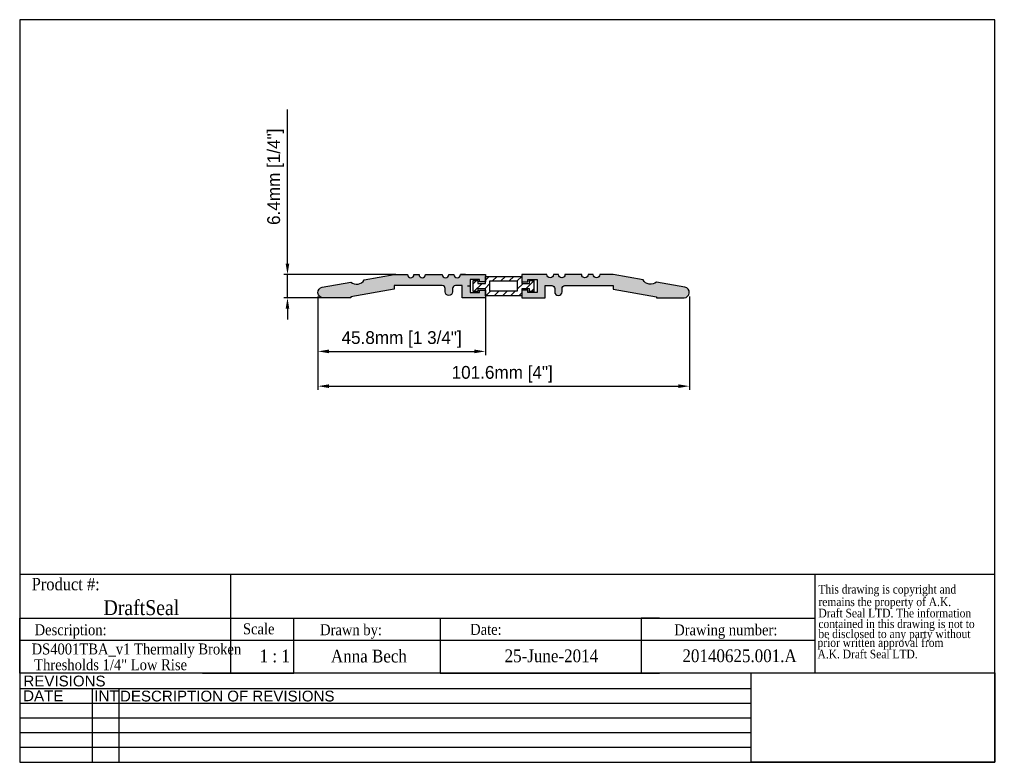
# Model space of a CAD drawing. Header units: millimetres. Extents: x 4407 to 4677, y 2276 to 2479.
import ezdxf
from ezdxf.enums import TextEntityAlignment as Align

# ---------------------------------------------------------------- set-up
doc = ezdxf.new("R2010")
doc.units = ezdxf.units.MM
doc.layers.add('AM_5', color=3, linetype='Continuous', lineweight=25)
doc.layers.add('BORDER', color=7, linetype='Continuous', lineweight=25)
doc.layers.add('FRAME', color=7, linetype='Continuous')
doc.styles.add('DS GROUP', font='arial.ttf')
doc.styles.add('TAG', font='GARA.TTF')
doc.dimstyles.new('AM_ISO$0', dxfattribs={"dimtxt": 1.5, "dimasz": 1.5, "dimexe": 1, "dimexo": 1, "dimgap": 1.5, "dimtad": 1, "dimdec": 0, "dimdsep": 46, "dimtxsty": 'Standard', "dimcen": 0, "dimclrd": 256, "dimclre": 256, "dimclrt": 2, "dimadec": 0, "dimazin": 2, "dimtp": 0.1, "dimtm": 0.1, "dimtfac": 0.71, "dimtdec": 0, "dimtmove": 0, "dimatfit": 3, "dimfxl": 1, "dimlwd": -1, "dimlwe": -1, "dimarcsym": 1})
picture_1 = doc.add_image_def('image1.bmp', size_in_pixel=(901, 331))

# ---------------------------------------------------------------- blocks, each defined once
blk = doc.blocks.new('A$C08671A0E')
at = {"layer": 'FRAME', "style": 'TAG'}
for s, p in [('This drawing is copyright and', (14.8, -52.3)), ('remains the property of A.K.', (14.8, -101.5)), ('Draft Seal LTD. The information', (14.8, -145.7)), ('contained in this drawing is not to  ', (14.8, -187.4)), ('be disclosed to any party without ', (14.8, -226.7)), (' prior written approval from', (0, -261.2)), (' A.K. Draft Seal LTD.', (0, -306.1))]:
    blk.add_text(s, height=33.819, dxfattribs=at).set_placement(p)
blk = doc.blocks.new('*D4')
at = {"layer": 'AM_5', "linetype": 'ByBlock', "transparency": 16777216}
for p, q in [((4488.93, 2403.43), (4488.93, 2387.43)), ((4534.73, 2403.61), (4534.73, 2387.43)), ((4491.93, 2388.43), (4531.73, 2388.43))]:
    blk.add_line(p, q, dxfattribs=at)
at = {"layer": 'AM_5', "transparency": 16777216}
for points in [[(4491.93, 2388.93), (4491.93, 2387.93), (4488.93, 2388.43)], [(4531.73, 2388.93), (4531.73, 2387.93), (4534.73, 2388.43)]]:
    blk.add_solid(points, dxfattribs=at)
at = {"layer": 'Defpoints', "color": 0, "transparency": 16777216}
for p in [(4488.93, 2404.43), (4534.73, 2404.61), (4534.73, 2388.43)]:
    blk.add_point(p, dxfattribs=at)
at = {"layer": 'AM_5', "color": 7, "transparency": 16777216, "insert": (4511.83, 2391.68), "char_height": 3.5, "attachment_point": 5}
blk.add_mtext('45.8mm [1 3/4"]', dxfattribs=at)
blk = doc.blocks.new('*D5')
at = {"layer": 'AM_5', "linetype": 'ByBlock', "transparency": 16777216}
for p, q in [((4488.93, 2403.43), (4488.93, 2377.91)), ((4590.53, 2403.46), (4590.53, 2377.91)), ((4491.93, 2378.91), (4587.53, 2378.91))]:
    blk.add_line(p, q, dxfattribs=at)
at = {"layer": 'AM_5', "transparency": 16777216}
for points in [[(4491.93, 2379.41), (4491.93, 2378.41), (4488.93, 2378.91)], [(4587.53, 2379.41), (4587.53, 2378.41), (4590.53, 2378.91)]]:
    blk.add_solid(points, dxfattribs=at)
at = {"layer": 'Defpoints', "color": 0, "transparency": 16777216}
for p in [(4488.93, 2404.43), (4590.53, 2404.46), (4590.53, 2378.91)]:
    blk.add_point(p, dxfattribs=at)
at = {"layer": 'AM_5', "color": 7, "transparency": 16777216, "insert": (4539.34, 2382.16), "char_height": 3.5, "attachment_point": 5}
blk.add_mtext('101.6mm [4"]', dxfattribs=at)
blk = doc.blocks.new('*D6')
at = {"layer": 'AM_5', "linetype": 'ByBlock', "transparency": 16777216}
for p, q in [((4480.6, 2412.46), (4480.6, 2454.62)), ((4510.28, 2409.46), (4479.6, 2409.46)), ((4480.6, 2403.11), (4480.6, 2409.46)), ((4490.88, 2403.11), (4479.6, 2403.11)), ((4480.6, 2400.11), (4480.6, 2397.11))]:
    blk.add_line(p, q, dxfattribs=at)
at = {"layer": 'AM_5', "transparency": 16777216}
for points in [[(4480.1, 2412.46), (4481.1, 2412.46), (4480.6, 2409.46)], [(4480.1, 2400.11), (4481.1, 2400.11), (4480.6, 2403.11)]]:
    blk.add_solid(points, dxfattribs=at)
at = {"layer": 'Defpoints', "color": 0, "transparency": 16777216}
for p in [(4480.6, 2409.46), (4511.28, 2409.46), (4491.88, 2403.11)]:
    blk.add_point(p, dxfattribs=at)
at = {"layer": 'AM_5', "color": 7, "transparency": 16777216, "insert": (4477.35, 2436.21), "char_height": 3.5, "attachment_point": 5, "rotation": 90}
blk.add_mtext('6.4mm [1/4"]', dxfattribs=at)

msp = doc.modelspace()

# ---------------------------------------------------------------- hatches: boundary and pattern name
h = msp.add_hatch()
h.set_pattern_fill('ANSI31', color=256, scale=0.5)
h.set_pattern_definition([(45, (-142.8873, 985.6629), (-1.122532, 1.122532), [])])
h.paths.add_polyline_path([(4534.73, 2408.96), (4534.73, 2407.03), (4532.7, 2407.03), (4532.7, 2407.78), (4531.43, 2407.78), (4531.43, 2404.78), (4532.7, 2404.78), (4532.7, 2405.53), (4534.73, 2405.53), (4534.73, 2403.61), (4544.73, 2403.61), (4544.73, 2405.53), (4546.76, 2405.53), (4546.76, 2404.78), (4548.03, 2404.78), (4548.03, 2407.78), (4546.76, 2407.78), (4546.76, 2407.03), (4544.73, 2407.03), (4544.73, 2408.96)])
h.paths.add_polyline_path([(4536, 2407.69), (4543.46, 2407.69), (4543.46, 2404.88), (4536, 2404.88)], flags=16)
at = {"layer": 'BORDER'}
h = msp.add_hatch(color=255, dxfattribs=at)
h.dxf.hatch_style = 1
h.paths.add_polyline_path([(4530.54, 2408.06), (4533.14, 2408.06), (4533.14, 2407.43), (4534.73, 2407.43), (4534.73, 2409.46), (4527.91, 2409.46, -1), (4526.13, 2409.46), (4524.73, 2409.46, -1), (4522.95, 2409.46), (4518.38, 2409.46, -1), (4516.6, 2409.46), (4515.2, 2409.46, -1), (4513.42, 2409.46), (4509.78, 2409.46), (4501.58, 2408.01, -0.479556), (4497.93, 2407.37), (4490.13, 2405.99, 0.916331), (4490.38, 2403.11), (4497.93, 2403.11), (4497.93, 2403.38), (4509.78, 2405.47), (4509.78, 2406.41), (4522.95, 2406.41, -0.414214), (4523.75, 2405.61), (4523.75, 2404.73, 1), (4525.75, 2404.73), (4525.75, 2405.61, -0.414214), (4526.55, 2406.41), (4528.38, 2406.41), (4528.38, 2403.11), (4534.73, 2403.11), (4534.73, 2405.14), (4533.14, 2405.14), (4533.14, 2404.5), (4530.54, 2404.5)])
h.paths.add_polyline_path([(4569.68, 2409.46), (4566.04, 2409.46, -1), (4564.26, 2409.46), (4562.86, 2409.46, -1), (4561.08, 2409.46), (4556.51, 2409.46, -1), (4554.73, 2409.46), (4553.33, 2409.46, -1), (4551.55, 2409.46), (4544.73, 2409.46), (4544.73, 2407.43), (4546.32, 2407.43), (4546.32, 2408.06), (4548.92, 2408.06), (4548.92, 2404.5), (4546.32, 2404.5), (4546.32, 2405.14), (4544.73, 2405.14), (4544.73, 2403.11), (4551.08, 2403.11), (4551.08, 2406.41), (4552.9, 2406.41, -0.414214), (4553.7, 2405.61), (4553.7, 2404.73, 1), (4555.7, 2404.73), (4555.7, 2405.61, -0.414214), (4556.5, 2406.41), (4569.68, 2406.41), (4569.68, 2405.47), (4581.53, 2403.38), (4581.53, 2403.11), (4589.08, 2403.11, 0.916331), (4589.33, 2405.99), (4581.53, 2407.37, -0.479556), (4577.87, 2408.01)])

# ---------------------------------------------------------------- linework, layer by layer
for p, q in [((4488.93, 2403.11), (4488.93, 2403.11)), ((4407.35, 2327.47), (4624.81, 2327.47)), ((4464.98, 2327.47), (4464.98, 2315.42)), ((4624.81, 2327.47), (4624.81, 2300.42)), ((4407.35, 2300.42), (4407.35, 2315.42)), ((4407.35, 2315.42), (4624.81, 2315.42)), ((4407.35, 2315.42), (4407.35, 2310.42)), ((4407.35, 2315.42), (4407.35, 2309.42)), ((4407.35, 2315.42), (4457.35, 2315.42)), ((4464.98, 2315.42), (4464.98, 2300.42)), ((4482.35, 2300.42), (4482.35, 2315.42)), ((4482.35, 2315.42), (4522.35, 2315.42)), ((4522.35, 2315.42), (4522.35, 2300.42)), ((4582.35, 2315.42), (4577.35, 2315.42)), ((4577.35, 2315.42), (4577.35, 2300.42)), ((4407.35, 2309.42), (4407.35, 2310.92)), ((4407.35, 2309.42), (4624.81, 2309.42)), ((4407.35, 2300.42), (4407.35, 2303.42)), ((4457.35, 2300.42), (4482.35, 2300.42)), ((4522.35, 2300.42), (4582.35, 2300.42))]:
    msp.add_line(p, q)
msp.add_lwpolyline([(4529.31, 2409.46), (4527.91, 2409.46), (4534.73, 2409.46), (4534.73, 2407.43), (4533.14, 2407.43), (4533.14, 2408.06), (4530.54, 2408.06), (4530.54, 2404.5), (4533.14, 2404.5), (4533.14, 2405.14), (4534.73, 2405.14), (4534.73, 2403.11), (4534.73, 2403.11), (4528.38, 2403.11), (4528.38, 2406.41), (4526.55, 2406.41, 0.414214), (4525.75, 2405.61), (4525.75, 2404.73, -1), (4523.75, 2404.73), (4523.75, 2405.61, 0.414214), (4522.95, 2406.41), (4509.78, 2406.41), (4509.78, 2405.47), (4497.93, 2403.38), (4497.93, 2403.11), (4490.38, 2403.11, -0.916331), (4490.13, 2405.99), (4497.93, 2407.37, 0.479556), (4501.58, 2408.01), (4509.78, 2409.46), (4513.42, 2409.46, 1), (4515.2, 2409.46), (4516.6, 2409.46, 1), (4518.38, 2409.46), (4522.95, 2409.46, 1), (4524.73, 2409.46), (4526.13, 2409.46, 1), (4527.91, 2409.46)], format="xyb")
at = {"color": 2}
for points in [[(4546.76, 2405.53), (4544.73, 2405.53), (4544.73, 2403.61), (4534.73, 2403.61), (4534.73, 2405.53), (4532.7, 2405.53), (4532.7, 2404.78), (4531.43, 2404.78), (4531.43, 2407.78), (4532.7, 2407.78), (4532.7, 2407.03), (4534.73, 2407.03), (4534.73, 2408.96), (4544.73, 2408.96), (4544.73, 2407.03), (4546.76, 2407.03), (4546.76, 2407.78), (4548.03, 2407.78), (4548.03, 2404.78), (4546.76, 2404.78)], [(4536, 2407.69), (4543.46, 2407.69), (4543.46, 2404.88), (4536, 2404.88)]]:
    msp.add_lwpolyline(points, close=True, dxfattribs=at)
at = {"color": 1}
msp.add_lwpolyline([(4589.33, 2405.99), (4581.53, 2407.37, -0.479556), (4577.87, 2408.01), (4569.68, 2409.46), (4566.04, 2409.46, -1), (4564.26, 2409.46), (4562.86, 2409.46, -1), (4561.08, 2409.46), (4556.51, 2409.46, -1), (4554.73, 2409.46), (4553.33, 2409.46, -1), (4551.55, 2409.46), (4544.73, 2409.46), (4544.73, 2407.43), (4546.32, 2407.43), (4546.32, 2408.06), (4548.92, 2408.06), (4548.92, 2404.5), (4546.32, 2404.5), (4546.32, 2405.14), (4544.73, 2405.14), (4544.73, 2403.11), (4551.08, 2403.11), (4551.08, 2406.41), (4552.9, 2406.41, -0.414214), (4553.7, 2405.61), (4553.7, 2404.73, 1), (4555.7, 2404.73), (4555.7, 2405.61, -0.414214), (4556.5, 2406.41), (4569.68, 2406.41), (4569.68, 2405.47), (4581.53, 2403.38), (4581.53, 2403.11), (4589.08, 2403.11, 0.916331)], format="xyb", close=True, dxfattribs=at)
at = {"layer": 'BORDER'}
for p, q in [((4407.35, 2479.19), (4407.35, 2275.99)), ((4674.05, 2479.19), (4407.35, 2479.19)), ((4674.05, 2275.99), (4674.05, 2479.19)), ((4530.54, 2406.28), (4529.88, 2406.28)), ((4624.81, 2327.47), (4674.05, 2327.47)), ((4674.05, 2300.42), (4407.35, 2300.42)), ((4607.44, 2296.1), (4407.35, 2296.1)), ((4427.22, 2296.1), (4427.22, 2275.99)), ((4434.44, 2296.1), (4434.44, 2275.99)), ((4607.44, 2292.08), (4407.35, 2292.08)), ((4607.44, 2288.06), (4407.35, 2288.06)), ((4607.44, 2284.03), (4407.35, 2284.03)), ((4607.44, 2280.01), (4407.35, 2280.01)), ((4407.35, 2275.99), (4674.05, 2275.99))]:
    msp.add_line(p, q, dxfattribs=at)
at = {"layer": 'FRAME', "color": 1}
for q in [(4607.44, 2300.43), (4607.44, 2300.42)]:
    msp.add_line((4607.44, 2275.99), q, dxfattribs=at)

# ---------------------------------------------------------------- block references
at = {"xscale": 0.06987750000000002, "yscale": 0.06987750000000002, "zscale": 0.06987750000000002}
msp.add_blockref('A$C08671A0E', (4624.81, 2325.82), dxfattribs=at)

# ---------------------------------------------------------------- texts
at = {"layer": 'BORDER', "attachment_point": 2, "style": 'DS GROUP'}
for s, width, insert, char_height in [('REVISIONS', 20.3868, (4419.61, 2299.71), 2.953), ('DATE', 20.3868, (4413.8, 2295.67), 2.953), ('INT', 20.3868, (4431.09, 2295.67), 2.953), ('DESCRIPTION OF REVISIONS', 103.8609, (4464.13, 2295.59), 2.9531)]:
    msp.add_mtext_dynamic_manual_height_columns(s, width=width, gutter_width=7.5, heights=[0], dxfattribs=dict(at, insert=insert, char_height=char_height))
at = {"layer": 'FRAME', "style": 'TAG'}
for s, height, p in [('Product #:', 3.382, (4419.94, 2324.81)), ('DraftSeal ', 4.069, (4441.31, 2318.44)), ('Description:', 3, (4421.28, 2311.79)), ('Drawn by:', 3, (4497.98, 2311.86)), ('Date:', 3, (4534.88, 2312.34)), ('Drawing number:', 3, (4600.5, 2311.83)), ('1 : 1', 3.5, (4477.12, 2305.07)), ('Anna Bech', 3.5, (4502.88, 2305.13)), ('25-June-2014', 3.5, (4552.79, 2305.12)), ('20140625.001.A', 3.5, (4604.27, 2305.13))]:
    msp.add_text(s, height=height, dxfattribs=at).set_placement(p, align=Align.MIDDLE)
msp.add_text('Scale', height=3, dxfattribs=at).set_placement((4468.42, 2311.01))
for s, p in [('DS4001TBA_v1 Thermally Broken ', (4439.78, 2305.5)), ('Thresholds 1/4" Low Rise', (4432.22, 2301.19))]:
    msp.add_text(s, height=3, dxfattribs=at).set_placement(p, align=Align.CENTER)

# ---------------------------------------------------------------- dimensions: what is measured, and where the dimension line sits
at = {"layer": 'AM_5'}
dim = msp.add_linear_dim(base=(4480.59836829, 2409.45745369), p1=(4491.88283383, 2403.10745369), p2=(4511.27908853, 2409.45745369), angle=90, dimstyle='AM_ISO$0', override={"dimtxt": 3.5, "dimasz": 3, "dimdec": 1, "dimpost": '<>mm', "dimclrt": 7}, dxfattribs=at)
dim.commit()
dim.dimension.update_dxf_attribs({"geometry": '*D6', "text_midpoint": (4480.59836829, 2436.20745369), "dimtype": 160})
for base, p2, picture, middle in [((4534.73, 2388.43), (4534.73, 2404.61), '*D4', (4511.83, 2388.43)), ((4590.53, 2378.91), (4590.53, 2404.46), '*D5', (4539.34, 2378.91))]:
    dim = msp.add_linear_dim(base=base, p1=(4488.93, 2404.43), p2=p2, dimstyle='AM_ISO$0', override={"dimtxt": 3.5, "dimasz": 3, "dimdec": 1, "dimpost": '<>mm', "dimclrt": 7}, dxfattribs=at)
    dim.commit()
    dim.dimension.update_dxf_attribs({"geometry": picture, "text_midpoint": middle, "dimtype": 160})

# ---------------------------------------------------------------- pictures from other files: only their frames are drawn
image = msp.add_image(picture_1, insert=(4607.44, 2275.99), size_in_units=(66.62, 24.47))
image.dxf.flags = 7

doc.saveas('drawing.dxf')
